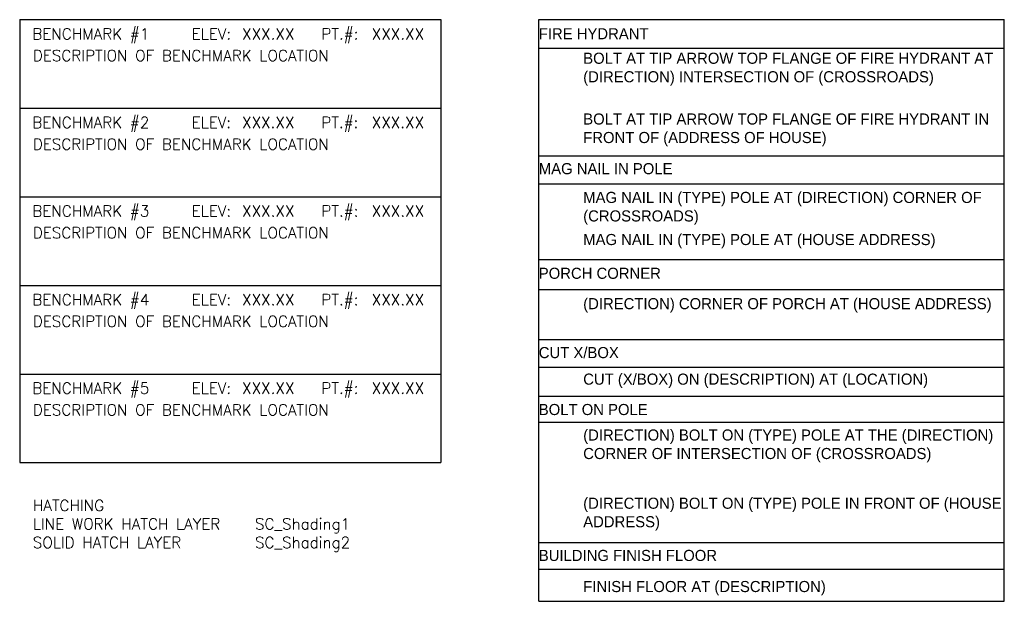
# Model space of a CAD drawing. Header units: feet. Extents: x -492 to 183, y -138 to 535.
# Tile 14 of 14: x 0 to 111, y 105 to 170. Entities that reach past the tile are written whole.
import ezdxf

# ---------------------------------------------------------------- set-up
doc = ezdxf.new("R2010")
doc.units = ezdxf.units.FT
doc.header["$MEASUREMENT"] = 0
doc.layers.add('SC_Scratch1', color=7, linetype='Continuous', plot=False)
doc.styles.add('FINE_GRID_LINES', font='simplex')
doc.styles.get("Standard").update_dxf_attribs({"font": 'font31.shx'})

msp = doc.modelspace()

# ---------------------------------------------------------------- linework, layer by layer
at = {"layer": 'SC_Scratch1', "color": 9}
for p, q in [((-0.32, 170.09), (47.08, 170.09)), ((-0.32, 170.09), (-0.32, 120.22)), ((47.08, 170.09), (47.08, 120.22)), ((-0.32, 160.11), (47.08, 160.11)), ((-0.32, 150.14), (47.08, 150.14)), ((-0.32, 140.17), (47.08, 140.17)), ((-0.32, 130.19), (47.08, 130.19)), ((-0.32, 120.22), (47.08, 120.22))]:
    msp.add_line(p, q, dxfattribs=at)
at = {"layer": 'SC_Scratch1', "color": 6}
for p, q in [((58.11, 104.6), (58.11, 170.09)), ((58.11, 170.09), (110.51, 170.09)), ((110.51, 104.6), (110.51, 170.09)), ((58.11, 166.89), (110.51, 166.89)), ((58.11, 154.74), (110.51, 154.74)), ((58.11, 151.59), (110.51, 151.59)), ((58.11, 143.09), (110.51, 143.09)), ((58.11, 139.7), (110.51, 139.7)), ((58.11, 134.07), (110.51, 134.07)), ((58.11, 130.96), (110.51, 130.96)), ((58.11, 127.68), (110.51, 127.68)), ((58.11, 124.77), (110.51, 124.77)), ((58.11, 111.23), (110.51, 111.23)), ((58.11, 108.23), (110.51, 108.23)), ((58.11, 104.6), (110.51, 104.6))]:
    msp.add_line(p, q, dxfattribs=at)

# ---------------------------------------------------------------- texts
at = {"layer": 'SC_Scratch1', "color": 9, "style": 'FINE_GRID_LINES'}
for s, p in [('BENCHMARK #1', (1.1, 167.86)), ('ELEV:', (19.04, 167.86)), ('PT.#:', (33.64, 167.86)), ('BENCHMARK #2', (1.1, 157.89)), ('ELEV:', (19.04, 157.89)), ('PT.#:', (33.64, 157.89)), ('BENCHMARK #3', (1.1, 147.92)), ('ELEV:', (19.04, 147.92)), ('PT.#:', (33.64, 147.92)), ('BENCHMARK #4', (1.1, 137.94)), ('ELEV:', (19.04, 137.94)), ('PT.#:', (33.64, 137.94)), ('BENCHMARK #5', (1.1, 127.97)), ('ELEV:', (19.04, 127.97)), ('PT.#:', (33.64, 127.97))]:
    msp.add_text(s, height=1.25, dxfattribs=at).set_placement(p)
at = {"layer": 'SC_Scratch1', "color": 2, "style": 'FINE_GRID_LINES'}
for p in [(24.72, 167.86), (39.32, 167.86), (24.72, 157.89), (39.32, 157.89), (24.72, 147.92), (39.32, 147.92), (24.72, 137.94), (39.32, 137.94), (24.72, 127.97), (39.32, 127.97)]:
    msp.add_text('XXX.XX', height=1.25, dxfattribs=at).set_placement(p)
at = {"layer": 'SC_Scratch1', "color": 6, "char_height": 1.25, "attachment_point": 1}
for s, width, insert in [('FIRE HYDRANT', 41.5956, (58.11, 169.13)), ('BOLT AT TIP ARROW TOP FLANGE OF FIRE HYDRANT AT (DIRECTION) INTERSECTION OF (CROSSROADS)', 46.713, (63.11, 166.37)), ('BOLT AT TIP ARROW TOP FLANGE OF FIRE HYDRANT IN FRONT OF (ADDRESS OF HOUSE)', 46.9782, (63.11, 159.53)), ('MAG NAIL IN POLE', 41.5956, (58.11, 153.94)), ('MAG NAIL IN (TYPE) POLE AT (DIRECTION) CORNER OF (CROSSROADS) ', 46.3356, (63.11, 150.7)), ('MAG NAIL IN (TYPE) POLE AT (HOUSE ADDRESS) ', 46.0785, (63.11, 145.96)), ('PORCH CORNER', 41.5956, (58.11, 142.16)), ('(DIRECTION) CORNER OF PORCH AT (HOUSE ADDRESS) ', 46.95, (63.11, 138.74)), ('CUT X/BOX', 41.5956, (58.11, 133.23)), ('CUT (X/BOX) ON (DESCRIPTION) AT (LOCATION)', 46.95, (63.11, 130.24)), ('BOLT ON POLE', 41.5956, (58.11, 126.82)), ('(DIRECTION) BOLT ON (TYPE) POLE AT THE (DIRECTION) CORNER OF INTERSECTION OF (CROSSROADS)', 46.95, (63.11, 123.95)), ('(DIRECTION) BOLT ON (TYPE) POLE IN FRONT OF (HOUSE ADDRESS)', 46.95, (63.11, 116.27)), ('BUILDING FINISH FLOOR', 41.5956, (58.11, 110.39)), ('FINISH FLOOR AT (DESCRIPTION)', 46.95, (63.11, 106.89))]:
    msp.add_mtext_dynamic_manual_height_columns(s, width=width, gutter_width=14, heights=[0], dxfattribs=dict(at, insert=insert))
at = {"layer": 'SC_Scratch1', "color": 2, "char_height": 1.25, "width": 44.7127, "attachment_point": 1, "style": 'FINE_GRID_LINES'}
for s, insert in [('DESCRIPTION OF BENCHMARK LOCATION ', (1.16, 166.67)), ('DESCRIPTION OF BENCHMARK LOCATION ', (1.16, 156.69)), ('DESCRIPTION OF BENCHMARK LOCATION ', (1.16, 146.72)), ('DESCRIPTION OF BENCHMARK LOCATION ', (1.16, 136.75)), ('DESCRIPTION OF BENCHMARK LOCATION ', (1.16, 126.77)), ('HATCHING\\P{\\C247;LINE WORK HATCH LAYER ^ISC_Shading1\\P\\C255;SOLID HATCH LAYER  ^I^ISC_Shading2}', (1.16, 116.02))]:
    msp.add_mtext(s, dxfattribs=dict(at, insert=insert))

doc.saveas('drawing.dxf')
